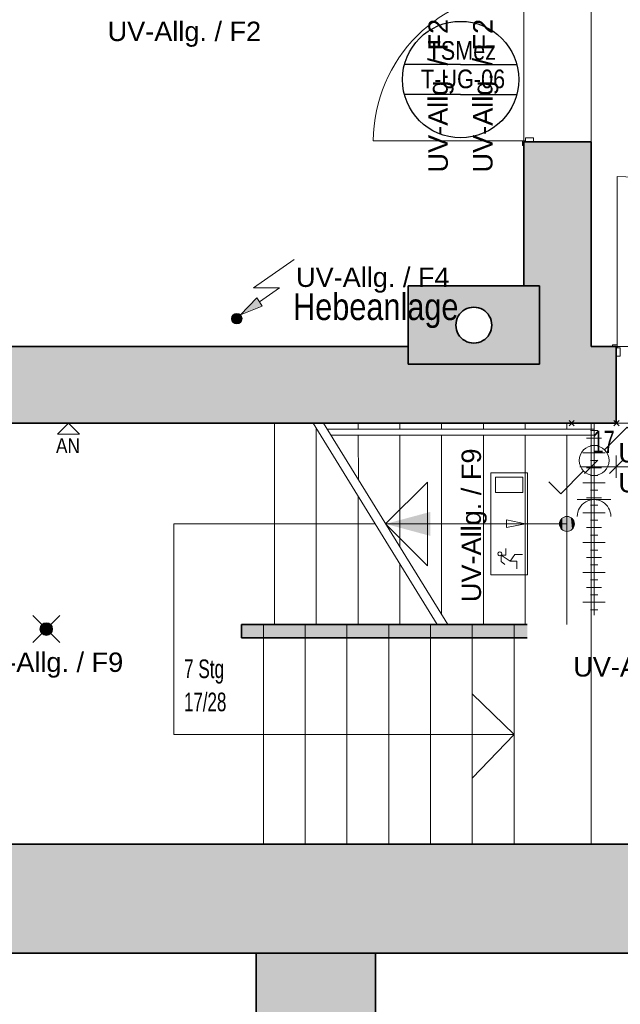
# Model space of a CAD drawing. Extents: x -106 to 740, y 65 to 659.
# Tile 3 of 24: x 95 to 176, y 318 to 450. Entities that reach past the tile are written whole.
import ezdxf
from ezdxf.lldxf.tags import DXFTag

# ---------------------------------------------------------------- set-up
doc = ezdxf.new("R2010")
doc.units = 0
doc.layers.get('0').update_dxf_attribs({"lineweight": 35})
for name, color, linetype, lineweight in [('5_UG-ABRISS', 7, 'Continuous', 25), ('5_UG-BESTAND', 7, 'Continuous', 25), ('5_UG-NEU', 7, 'Continuous', 25), ('5_UG-TEXT-MASS', 7, 'Continuous', 25), ('5_UG-TÜRSTEMPEL', 7, 'Continuous', 25), ('5_UG-WANDMATERIALIEN', 7, 'Continuous', 25)]:
    doc.layers.add(name, color=color, linetype=linetype, lineweight=lineweight)
for name, color, linetype, lineweight, true_color in [('Ausgeblendet', 3, 'Continuous', 35, 0x00ff00), ('E_445_Sicherheitsbeleuchtung_SiBel', 7, 'Continuous', 18, 0x009900), ('E_449_Niederspannungsinstallationen_Elektro', 1, 'Continuous', 18, 0xff0000), ('E_449_Niederspannungsinstallationen_Schalter', 1, 'Continuous', 18, 0xff0000), ('E_449_Niederspannungsinstallationen_Stromkreise', 1, 'Continuous', 25, 0xff0000), ('E_449_Text-Allg', 1, 'Continuous', 25, 0xff0000)]:
    doc.layers.add(name, color=color, linetype=linetype, lineweight=lineweight, true_color=true_color)
doc.layers.add('E_Hilfslinie', color=2, linetype='Continuous', lineweight=13, true_color=0xffff00, plot=False)
doc.styles.get("Standard").update_dxf_attribs({"font": 'arial.ttf'})
tags = doc.linetypes.add('ALL_S14', pattern=[0.002, 0.001, -0.001]).pattern_tags.tags
tags[6:7] = [DXFTag(74, 4), DXFTag(75, 0), DXFTag(340, '0'), DXFTag(46, 1.0), DXFTag(50, 0.0), DXFTag(44, 0.0), DXFTag(45, 0.0)]
tags[4:5] = [DXFTag(74, 4), DXFTag(75, 0), DXFTag(340, '0'), DXFTag(46, 1.0), DXFTag(50, 0.0), DXFTag(44, 0.0), DXFTag(45, 0.0)]
tags = doc.linetypes.add('ALL_S17', pattern=[0.0005, 0, -0.0005]).pattern_tags.tags
tags[6:7] = [DXFTag(74, 4), DXFTag(75, 0), DXFTag(340, '0'), DXFTag(46, 1.0), DXFTag(50, 0.0), DXFTag(44, 0.0), DXFTag(45, 0.0)]
tags[4:5] = [DXFTag(74, 4), DXFTag(75, 0), DXFTag(340, '0'), DXFTag(46, 1.0), DXFTag(50, 0.0), DXFTag(44, 0.0), DXFTag(45, 0.0)]
tags = doc.linetypes.add('PUNKT2_S9', pattern=[0.0005, 0, -0.0005]).pattern_tags.tags
tags[6:7] = [DXFTag(74, 4), DXFTag(75, 0), DXFTag(340, '0'), DXFTag(46, 1.0), DXFTag(50, 0.0), DXFTag(44, 0.0), DXFTag(45, 0.0)]
tags[4:5] = [DXFTag(74, 4), DXFTag(75, 0), DXFTag(340, '0'), DXFTag(46, 1.0), DXFTag(50, 0.0), DXFTag(44, 0.0), DXFTag(45, 0.0)]
tags = doc.linetypes.add('STRICHPUNKT2_S5', pattern=[0.01, 0.008, -0.001, 0, -0.001]).pattern_tags.tags
tags[10:11] = [DXFTag(74, 4), DXFTag(75, 0), DXFTag(340, '0'), DXFTag(46, 1.0), DXFTag(50, 0.0), DXFTag(44, 0.0), DXFTag(45, 0.0)]
tags[8:9] = [DXFTag(74, 4), DXFTag(75, 0), DXFTag(340, '0'), DXFTag(46, 1.0), DXFTag(50, 0.0), DXFTag(44, 0.0), DXFTag(45, 0.0)]
tags[6:7] = [DXFTag(74, 4), DXFTag(75, 0), DXFTag(340, '0'), DXFTag(46, 1.0), DXFTag(50, 0.0), DXFTag(44, 0.0), DXFTag(45, 0.0)]
tags[4:5] = [DXFTag(74, 4), DXFTag(75, 0), DXFTag(340, '0'), DXFTag(46, 1.0), DXFTag(50, 0.0), DXFTag(44, 0.0), DXFTag(45, 0.0)]

# ---------------------------------------------------------------- blocks, each defined once
blk = doc.blocks.new('Referenz-A07MYRR5RK', base_point=(-75.51, 0))
at = {"layer": '5_UG-ABRISS', "color": 0, "linetype": 'ALL_S17', "lineweight": 13, "ltscale": 0.13}
blk.add_line((171.79, 453.36), (171.79, 433.16), dxfattribs=at)
at = {"layer": '5_UG-BESTAND', "color": 0, "linetype": 'PUNKT2_S9', "lineweight": 13, "ltscale": 0.13}
for p, q in [((162.77, 453.36), (162.77, 433.16)), ((175.14, 405.76), (197.92, 405.76)), ((197.92, 395.47), (175.14, 395.47))]:
    blk.add_line(p, q, dxfattribs=at)
at = {"layer": '5_UG-BESTAND', "color": 0, "lineweight": 35}
for p, q in [((171.79, 433.16), (162.77, 433.16)), ((162.77, 433.16), (162.77, 413.87)), ((171.79, 433.16), (171.79, 433.16)), ((171.79, 405.76), (171.79, 433.16)), ((162.77, 413.87), (147.24, 413.87)), ((147.24, 413.87), (147.24, 405.76)), ((162.77, 413.87), (147.24, 413.87)), ((147.24, 413.87), (147.24, 403.37)), ((163.82, 413.87), (162.77, 413.87)), ((164.88, 413.87), (163.82, 413.87)), ((164.88, 408.62), (164.88, 413.87)), ((164.88, 403.37), (164.88, 408.62)), ((147.24, 405.76), (71.45, 405.76)), ((175.14, 405.76), (171.79, 405.76)), ((175.14, 395.47), (175.14, 405.76)), ((147.24, 403.37), (164.88, 403.37)), ((71.45, 395.47), (175.14, 395.47)), ((124.93, 366.74), (124.93, 368.51)), ((124.93, 368.51), (163.22, 368.51)), ((163.22, 366.74), (124.93, 366.74)), ((266.53, 339.07), (71.45, 339.07)), ((53.86, 324.47), (434.84, 324.47)), ((126.89, 324.47), (126.89, 140.34)), ((142.89, 324.47), (142.89, 140.34))]:
    blk.add_line(p, q, dxfattribs=at)
at = {"layer": '5_UG-BESTAND', "color": 0, "linetype": 'ALL_S14', "lineweight": 13, "ltscale": 0.13}
for p, q in [((129.34, 395.47), (129.34, 368.51)), ((151.15, 368.51), (134.51, 395.47)), ((134.94, 368.51), (134.94, 394.77)), ((140.54, 368.51), (140.54, 385.7)), ((142.83, 381.99), (115.85, 381.99)), ((115.85, 381.99), (115.85, 353.79)), ((146.14, 368.51), (146.14, 376.62)), ((127.86, 368.51), (127.86, 339.07)), ((133.46, 368.51), (133.46, 339.07)), ((139.06, 368.51), (139.06, 339.07)), ((144.66, 368.51), (144.66, 339.07)), ((150.26, 368.51), (150.26, 339.07)), ((155.86, 368.51), (155.86, 339.07)), ((161.46, 368.51), (161.46, 339.07)), ((161.46, 353.79), (155.86, 359.23)), ((155.86, 359.23), (155.86, 347.92)), ((161.46, 353.79), (115.85, 353.79)), ((161.46, 353.79), (155.86, 347.92))]:
    blk.add_line(p, q, dxfattribs=at)
at = {"layer": '5_UG-BESTAND', "color": 0, "lineweight": 13}
for p, q in [((135.92, 395.47), (152.56, 368.51)), ((172.13, 394.67), (136.41, 394.67)), ((140.54, 395.47), (140.55, 394.67)), ((146.14, 395.47), (146.14, 394.67)), ((151.74, 395.47), (151.74, 394.67)), ((157.34, 395.47), (157.34, 394.67)), ((162.94, 395.47), (162.94, 394.67)), ((168.54, 395.47), (168.54, 394.67)), ((172.13, 393.87), (136.91, 393.87)), ((140.55, 393.87), (140.59, 387.9)), ((146.14, 393.87), (146.14, 378.91)), ((151.74, 393.87), (151.74, 369.84)), ((157.34, 393.87), (157.34, 368.51)), ((162.94, 393.87), (162.94, 368.51)), ((168.54, 393.87), (168.54, 368.51)), ((144.24, 381.99), (149.84, 387.59)), ((149.84, 387.59), (149.84, 376.39)), ((144.24, 381.99), (149.84, 376.39)), ((168.54, 381.99), (144.24, 381.99))]:
    blk.add_line(p, q, dxfattribs=at)
at = {"layer": '5_UG-BESTAND', "color": 0, "linetype": 'STRICHPUNKT2_S5', "lineweight": 13, "ltscale": 0.13}
blk.add_line((171.79, 339.07), (171.79, 395.47), dxfattribs=at)
at = {"layer": '5_UG-BESTAND', "color": 0, "lineweight": 18}
blk.add_line((144.24, 381.99), (168.54, 381.99), dxfattribs=at)
at = {"layer": '5_UG-BESTAND', "color": 0, "lineweight": 13}
blk.add_circle((168.54, 381.99), 1, dxfattribs=at)
at = {"layer": '5_UG-BESTAND', "color": 0, "lineweight": 35}
for major_axis in [(0, 2.4), (0, -2.4)]:
    blk.add_ellipse((156.06, 408.62), major_axis=major_axis, ratio=1, start_param=0, end_param=3.141593, dxfattribs=at)
at = {"layer": '5_UG-NEU', "color": 0, "lineweight": 13}
for p, q in [((162.57, 433.3), (142.57, 433.3)), ((162.57, 433.3), (162.97, 433.3)), ((162.57, 432.7), (162.57, 433.3)), ((162.77, 432.7), (162.57, 432.7)), ((164.08, 433.16), (162.77, 433.16)), ((162.77, 433.16), (162.77, 432.7)), ((162.77, 432.7), (162.77, 433.16)), ((164.08, 433.7), (162.97, 433.7)), ((162.97, 433.3), (162.97, 433.7)), ((164.08, 433.16), (164.08, 433.7)), ((175.28, 405.76), (175.28, 428.54)), ((174.67, 405.96), (175.27, 405.96)), ((174.67, 405.76), (174.67, 405.96)), ((175.14, 405.76), (174.67, 405.76)), ((174.67, 405.76), (175.14, 405.76)), ((175.14, 404.45), (175.14, 405.76)), ((175.27, 405.97), (175.28, 405.57)), ((175.28, 405.57), (175.68, 405.57)), ((175.68, 404.45), (175.68, 405.57)), ((175.14, 404.45), (175.68, 404.45))]:
    blk.add_line(p, q, dxfattribs=at)
for centre, major_axis, end_param in [((162.6, 433.2), (-0.03, 20.03), 1.564261), ((175.18, 405.93), (22.61, 0.03), 1.564999)]:
    blk.add_ellipse(centre, major_axis=major_axis, ratio=1, start_param=0, end_param=end_param, dxfattribs=at)
at = {"layer": '5_UG-TEXT-MASS', "color": 0, "lineweight": 13}
for p, q in [((170.89, 388.75), (172.69, 390.55)), ((171.79, 389.65), (171.79, 391.15)), ((174.24, 388.75), (176.04, 390.55)), ((175.14, 389.65), (175.14, 391.15)), ((171.79, 389.65), (170.29, 389.65)), ((171.79, 389.65), (171.79, 388.15)), ((171.79, 389.65), (172.44, 389.65)), ((172.44, 389.65), (173.42, 389.65)), ((173.42, 389.65), (175.14, 389.65)), ((175.14, 389.65), (175.14, 388.15)), ((175.14, 389.65), (197.92, 389.65))]:
    blk.add_line(p, q, dxfattribs=at)
at = {"layer": '5_UG-TÜRSTEMPEL', "color": 0, "lineweight": -2}
for p, q in [((154.29, 443.52), (146.75, 443.52)), ((154.29, 443.52), (161.83, 443.52)), ((154.29, 439.52), (146.75, 439.52)), ((154.29, 439.52), (161.83, 439.52))]:
    blk.add_line(p, q, dxfattribs=at)
blk.add_circle((154.29, 441.52), 7.8, dxfattribs=at)
at = {"layer": '5_UG-WANDMATERIALIEN', "color": 0, "lineweight": 18}
for p, q in [((101.73, 395.47), (100.26, 394)), ((101.73, 395.47), (103.2, 394)), ((103.2, 394), (100.26, 394))]:
    blk.add_line(p, q, dxfattribs=at)
at = {"layer": 'Ausgeblendet', "color": 0, "linetype": 'Continuous', "lineweight": 13, "ltscale": 0.13}
for points in [[(162.77, 413.87), (162.77, 433.16), (164.88, 413.87)], [(164.88, 413.87), (162.77, 433.16), (164.88, 433.16)], [(164.88, 413.87), (164.88, 433.16), (171.79, 395.47)], [(171.79, 405.76), (164.88, 433.16), (171.79, 433.16)], [(171.79, 395.47), (164.88, 433.16), (171.79, 405.76)], [(147.24, 403.37), (147.24, 413.87), (153.66, 403.37)], [(153.66, 403.37), (147.24, 413.87), (153.66, 413.87)], [(153.66, 408.62), (153.66, 413.87), (153.67, 408.75)], [(153.67, 408.75), (153.66, 413.87), (153.67, 413.87)], [(153.67, 408.75), (153.67, 413.87), (153.68, 408.87)], [(153.68, 408.87), (153.67, 413.87), (153.68, 413.87)], [(153.68, 408.87), (153.68, 413.87), (153.69, 409)], [(153.69, 409), (153.68, 413.87), (153.69, 413.87)], [(153.69, 409), (153.69, 413.87), (153.71, 409.12)], [(153.71, 409.12), (153.69, 413.87), (153.71, 413.87)], [(153.71, 409.12), (153.71, 413.87), (153.74, 409.24)], [(153.74, 409.24), (153.71, 413.87), (153.74, 413.87)], [(153.74, 409.24), (153.74, 413.87), (153.78, 409.36)], [(153.78, 409.36), (153.74, 413.87), (153.78, 413.87)], [(153.78, 409.36), (153.78, 413.87), (153.82, 409.48)], [(153.82, 409.48), (153.78, 413.87), (153.82, 413.87)], [(153.82, 409.48), (153.82, 413.87), (153.87, 409.6)], [(153.87, 409.6), (153.82, 413.87), (153.87, 413.87)], [(153.87, 409.6), (153.87, 413.87), (153.92, 409.71)], [(153.92, 409.71), (153.87, 413.87), (153.92, 413.87)], [(153.92, 409.71), (153.92, 413.87), (153.98, 409.82)], [(153.98, 409.82), (153.92, 413.87), (153.98, 413.87)], [(153.98, 409.82), (153.98, 413.87), (154.05, 409.93)], [(154.05, 409.93), (153.98, 413.87), (154.05, 413.87)], [(154.05, 409.93), (154.05, 413.87), (154.12, 410.03)], [(154.12, 410.03), (154.05, 413.87), (154.12, 413.87)], [(154.12, 410.03), (154.12, 413.87), (154.2, 410.13)], [(154.2, 410.13), (154.12, 413.87), (154.2, 413.87)], [(154.2, 410.13), (154.2, 413.87), (154.28, 410.23)], [(154.28, 410.23), (154.2, 413.87), (154.28, 413.87)], [(154.28, 410.23), (154.28, 413.87), (154.37, 410.32)], [(154.37, 410.32), (154.28, 413.87), (154.37, 413.87)], [(154.37, 410.32), (154.37, 413.87), (154.46, 410.41)], [(154.46, 410.41), (154.37, 413.87), (154.46, 413.87)], [(154.46, 410.41), (154.46, 413.87), (154.55, 410.49)], [(154.55, 410.49), (154.46, 413.87), (154.55, 413.87)], [(154.55, 410.49), (154.55, 413.87), (154.65, 410.56)], [(154.65, 410.56), (154.55, 413.87), (154.65, 413.87)], [(154.65, 410.56), (154.65, 413.87), (154.76, 410.63)], [(154.76, 410.63), (154.65, 413.87), (154.76, 413.87)], [(154.76, 410.63), (154.76, 413.87), (154.86, 410.7)], [(154.86, 410.7), (154.76, 413.87), (154.86, 413.87)], [(154.86, 410.7), (154.86, 413.87), (154.97, 410.76)], [(154.97, 410.76), (154.86, 413.87), (154.97, 413.87)], [(154.97, 410.76), (154.97, 413.87), (155.09, 410.81)], [(155.09, 410.81), (154.97, 413.87), (155.09, 413.87)], [(155.09, 410.81), (155.09, 413.87), (155.2, 410.86)], [(155.2, 410.86), (155.09, 413.87), (155.2, 413.87)], [(155.2, 410.86), (155.2, 413.87), (155.32, 410.9)], [(155.32, 410.9), (155.2, 413.87), (155.32, 413.87)], [(155.32, 410.9), (155.32, 413.87), (155.44, 410.94)], [(155.44, 410.94), (155.32, 413.87), (155.44, 413.87)], [(155.44, 410.94), (155.44, 413.87), (155.56, 410.97)], [(155.56, 410.97), (155.44, 413.87), (155.56, 413.87)], [(155.56, 410.97), (155.56, 413.87), (155.69, 410.99)], [(155.69, 410.99), (155.56, 413.87), (155.69, 413.87)], [(155.69, 410.99), (155.69, 413.87), (155.81, 411.01)], [(155.81, 411.01), (155.69, 413.87), (155.81, 413.87)], [(155.81, 411.01), (155.81, 413.87), (155.94, 411.02)], [(155.94, 411.02), (155.81, 413.87), (155.94, 413.87)], [(155.94, 411.02), (155.94, 413.87), (156.06, 411.02)], [(156.06, 411.02), (155.94, 413.87), (156.06, 413.87)], [(156.06, 411.02), (156.06, 413.87), (156.19, 411.02)], [(156.19, 411.02), (156.06, 413.87), (156.19, 413.87)], [(156.19, 411.02), (156.19, 413.87), (156.31, 411.01)], [(156.31, 411.01), (156.19, 413.87), (156.31, 413.87)], [(156.31, 411.01), (156.31, 413.87), (156.44, 410.99)], [(156.44, 410.99), (156.31, 413.87), (156.44, 413.87)], [(156.44, 410.99), (156.44, 413.87), (156.56, 410.97)], [(156.56, 410.97), (156.44, 413.87), (156.56, 413.87)], [(156.56, 410.97), (156.56, 413.87), (156.68, 410.94)], [(156.68, 410.94), (156.56, 413.87), (156.68, 413.87)], [(156.68, 410.94), (156.68, 413.87), (156.8, 410.9)], [(156.8, 410.9), (156.68, 413.87), (156.8, 413.87)], [(156.8, 410.9), (156.8, 413.87), (156.92, 410.86)], [(156.92, 410.86), (156.8, 413.87), (156.92, 413.87)], [(156.92, 410.86), (156.92, 413.87), (157.04, 410.81)], [(157.04, 410.81), (156.92, 413.87), (157.04, 413.87)], [(157.04, 410.81), (157.04, 413.87), (157.15, 410.76)], [(157.15, 410.76), (157.04, 413.87), (157.15, 413.87)], [(157.15, 410.76), (157.15, 413.87), (157.26, 410.7)], [(157.26, 410.7), (157.15, 413.87), (157.26, 413.87)], [(157.26, 410.7), (157.26, 413.87), (157.37, 410.63)], [(157.37, 410.63), (157.26, 413.87), (157.37, 413.87)], [(157.37, 410.63), (157.37, 413.87), (157.47, 410.56)], [(157.47, 410.56), (157.37, 413.87), (157.47, 413.87)], [(157.47, 410.56), (157.47, 413.87), (157.57, 410.49)], [(157.57, 410.49), (157.47, 413.87), (157.57, 413.87)], [(157.57, 410.49), (157.57, 413.87), (157.67, 410.41)], [(157.67, 410.41), (157.57, 413.87), (157.67, 413.87)], [(157.67, 410.41), (157.67, 413.87), (157.76, 410.32)], [(157.76, 410.32), (157.67, 413.87), (157.76, 413.87)], [(157.76, 410.32), (157.76, 413.87), (157.85, 410.23)], [(157.85, 410.23), (157.76, 413.87), (157.85, 413.87)], [(157.85, 410.23), (157.85, 413.87), (157.93, 410.13)], [(157.93, 410.13), (157.85, 413.87), (157.93, 413.87)], [(157.93, 410.13), (157.93, 413.87), (158, 410.03)], [(158, 410.03), (157.93, 413.87), (158, 413.87)], [(158, 410.03), (158, 413.87), (158.08, 409.93)], [(158.08, 409.93), (158, 413.87), (158.08, 413.87)], [(158.08, 409.93), (158.08, 413.87), (158.14, 409.82)], [(158.14, 409.82), (158.08, 413.87), (158.14, 413.87)], [(158.14, 409.82), (158.14, 413.87), (158.2, 409.71)], [(158.2, 409.71), (158.14, 413.87), (158.2, 413.87)], [(158.2, 409.71), (158.2, 413.87), (158.25, 409.6)], [(158.25, 409.6), (158.2, 413.87), (158.25, 413.87)], [(158.25, 409.6), (158.25, 413.87), (158.3, 409.48)], [(158.3, 409.48), (158.25, 413.87), (158.3, 413.87)], [(158.3, 409.48), (158.3, 413.87), (158.34, 409.36)], [(158.34, 409.36), (158.3, 413.87), (158.34, 413.87)], [(158.34, 409.36), (158.34, 413.87), (158.38, 409.24)], [(158.38, 409.24), (158.34, 413.87), (158.38, 413.87)], [(158.38, 409.24), (158.38, 413.87), (158.41, 409.12)], [(158.41, 409.12), (158.38, 413.87), (158.41, 413.87)], [(158.41, 409.12), (158.41, 413.87), (158.43, 409)], [(158.43, 409), (158.41, 413.87), (158.43, 413.87)], [(158.43, 409), (158.43, 413.87), (158.45, 408.87)], [(158.45, 408.87), (158.43, 413.87), (158.45, 413.87)], [(158.45, 408.87), (158.45, 413.87), (158.46, 408.75)], [(158.46, 408.75), (158.45, 413.87), (158.46, 413.87)], [(158.46, 408.75), (158.46, 413.87), (158.46, 408.62)], [(158.46, 408.62), (158.46, 413.87), (158.46, 413.87)], [(158.46, 403.37), (158.46, 413.87), (164.88, 403.37)], [(164.88, 403.37), (158.46, 413.87), (164.88, 413.87)], [(164.88, 403.37), (164.88, 413.87), (171.79, 395.47)], [(153.66, 403.37), (153.66, 408.62), (153.67, 403.37)], [(153.67, 403.37), (153.66, 408.62), (153.67, 408.5)], [(153.67, 403.37), (153.67, 408.5), (153.68, 403.37)], [(153.68, 403.37), (153.67, 408.5), (153.68, 408.37)], [(153.68, 403.37), (153.68, 408.37), (153.69, 403.37)], [(153.69, 403.37), (153.68, 408.37), (153.69, 408.25)], [(153.69, 403.37), (153.69, 408.25), (153.71, 403.37)], [(153.71, 403.37), (153.69, 408.25), (153.71, 408.12)], [(153.71, 403.37), (153.71, 408.12), (153.74, 403.37)], [(153.74, 403.37), (153.71, 408.12), (153.74, 408)], [(153.74, 403.37), (153.74, 408), (153.78, 403.37)], [(153.78, 403.37), (153.74, 408), (153.78, 407.88)], [(153.78, 403.37), (153.78, 407.88), (153.82, 403.37)], [(153.82, 403.37), (153.78, 407.88), (153.82, 407.76)], [(153.82, 403.37), (153.82, 407.76), (153.87, 403.37)], [(153.87, 403.37), (153.82, 407.76), (153.87, 407.65)], [(153.87, 403.37), (153.87, 407.65), (153.92, 403.37)], [(153.92, 403.37), (153.87, 407.65), (153.92, 407.53)], [(158.25, 403.37), (158.2, 407.53), (158.25, 407.65)], [(158.3, 403.37), (158.25, 407.65), (158.3, 407.76)], [(158.25, 403.37), (158.25, 407.65), (158.3, 403.37)], [(158.34, 403.37), (158.3, 407.76), (158.34, 407.88)], [(158.3, 403.37), (158.3, 407.76), (158.34, 403.37)], [(158.38, 403.37), (158.34, 407.88), (158.38, 408)], [(158.34, 403.37), (158.34, 407.88), (158.38, 403.37)], [(158.41, 403.37), (158.38, 408), (158.41, 408.12)], [(158.38, 403.37), (158.38, 408), (158.41, 403.37)], [(158.43, 403.37), (158.41, 408.12), (158.43, 408.25)], [(158.41, 403.37), (158.41, 408.12), (158.43, 403.37)], [(158.45, 403.37), (158.43, 408.25), (158.45, 408.37)], [(158.43, 403.37), (158.43, 408.25), (158.45, 403.37)], [(158.46, 403.37), (158.45, 408.37), (158.46, 408.5)], [(158.45, 403.37), (158.45, 408.37), (158.46, 403.37)], [(158.46, 403.37), (158.46, 408.5), (158.46, 408.62)], [(158.46, 403.37), (158.46, 408.5), (158.46, 403.37)], [(153.92, 403.37), (153.92, 407.53), (153.98, 403.37)], [(153.98, 403.37), (153.92, 407.53), (153.98, 407.42)], [(153.98, 403.37), (153.98, 407.42), (154.05, 403.37)], [(154.05, 403.37), (153.98, 407.42), (154.05, 407.31)], [(154.05, 403.37), (154.05, 407.31), (154.12, 403.37)], [(154.12, 403.37), (154.05, 407.31), (154.12, 407.21)], [(154.12, 403.37), (154.12, 407.21), (154.2, 403.37)], [(154.2, 403.37), (154.12, 407.21), (154.2, 407.11)], [(154.2, 403.37), (154.2, 407.11), (154.28, 403.37)], [(154.28, 403.37), (154.2, 407.11), (154.28, 407.02)], [(154.28, 403.37), (154.28, 407.02), (154.37, 403.37)], [(154.37, 403.37), (154.28, 407.02), (154.37, 406.92)], [(154.37, 403.37), (154.37, 406.92), (154.46, 403.37)], [(154.46, 403.37), (154.37, 406.92), (154.46, 406.84)], [(154.46, 403.37), (154.46, 406.84), (154.55, 403.37)], [(154.55, 403.37), (154.46, 406.84), (154.55, 406.76)], [(154.55, 403.37), (154.55, 406.76), (154.65, 403.37)], [(154.65, 403.37), (154.55, 406.76), (154.65, 406.68)], [(154.65, 403.37), (154.65, 406.68), (154.76, 403.37)], [(154.76, 403.37), (154.65, 406.68), (154.76, 406.61)], [(154.76, 403.37), (154.76, 406.61), (154.86, 403.37)], [(154.86, 403.37), (154.76, 406.61), (154.86, 406.54)], [(154.86, 403.37), (154.86, 406.54), (154.97, 403.37)], [(154.97, 403.37), (154.86, 406.54), (154.97, 406.48)], [(154.97, 403.37), (154.97, 406.48), (155.09, 403.37)], [(155.09, 403.37), (154.97, 406.48), (155.09, 406.43)], [(155.09, 403.37), (155.09, 406.43), (155.2, 403.37)], [(155.2, 403.37), (155.09, 406.43), (155.2, 406.38)], [(155.2, 403.37), (155.2, 406.38), (155.32, 403.37)], [(155.32, 403.37), (155.2, 406.38), (155.32, 406.34)], [(155.32, 403.37), (155.32, 406.34), (155.44, 403.37)], [(155.44, 403.37), (155.32, 406.34), (155.44, 406.3)], [(155.44, 403.37), (155.44, 406.3), (155.56, 403.37)], [(155.56, 403.37), (155.44, 406.3), (155.56, 406.27)], [(156.68, 403.37), (156.56, 406.27), (156.68, 406.3)], [(156.8, 403.37), (156.68, 406.3), (156.8, 406.34)], [(156.68, 403.37), (156.68, 406.3), (156.8, 403.37)], [(156.92, 403.37), (156.8, 406.34), (156.92, 406.38)], [(156.8, 403.37), (156.8, 406.34), (156.92, 403.37)], [(157.04, 403.37), (156.92, 406.38), (157.04, 406.43)], [(156.92, 403.37), (156.92, 406.38), (157.04, 403.37)], [(157.15, 403.37), (157.04, 406.43), (157.15, 406.48)], [(157.04, 403.37), (157.04, 406.43), (157.15, 403.37)], [(157.26, 403.37), (157.15, 406.48), (157.26, 406.54)], [(157.15, 403.37), (157.15, 406.48), (157.26, 403.37)], [(157.37, 403.37), (157.26, 406.54), (157.37, 406.61)], [(157.26, 403.37), (157.26, 406.54), (157.37, 403.37)], [(157.47, 403.37), (157.37, 406.61), (157.47, 406.68)], [(157.37, 403.37), (157.37, 406.61), (157.47, 403.37)], [(157.57, 403.37), (157.47, 406.68), (157.57, 406.76)], [(157.47, 403.37), (157.47, 406.68), (157.57, 403.37)], [(157.67, 403.37), (157.57, 406.76), (157.67, 406.84)], [(157.57, 403.37), (157.57, 406.76), (157.67, 403.37)], [(157.76, 403.37), (157.67, 406.84), (157.76, 406.92)], [(157.67, 403.37), (157.67, 406.84), (157.76, 403.37)], [(157.85, 403.37), (157.76, 406.92), (157.85, 407.02)], [(157.76, 403.37), (157.76, 406.92), (157.85, 403.37)], [(157.93, 403.37), (157.85, 407.02), (157.93, 407.11)], [(157.85, 403.37), (157.85, 407.02), (157.93, 403.37)], [(158, 403.37), (157.93, 407.11), (158, 407.21)], [(157.93, 403.37), (157.93, 407.11), (158, 403.37)], [(158.08, 403.37), (158, 407.21), (158.08, 407.31)], [(158, 403.37), (158, 407.21), (158.08, 403.37)], [(158.14, 403.37), (158.08, 407.31), (158.14, 407.42)], [(158.08, 403.37), (158.08, 407.31), (158.14, 403.37)], [(158.2, 403.37), (158.14, 407.42), (158.2, 407.53)], [(158.14, 403.37), (158.14, 407.42), (158.2, 403.37)], [(158.2, 403.37), (158.2, 407.53), (158.25, 403.37)], [(71.45, 395.47), (71.45, 405.76), (147.24, 395.47)], [(147.24, 403.37), (71.45, 405.76), (147.24, 405.76)], [(147.24, 395.47), (71.45, 405.76), (147.24, 403.37)], [(155.56, 403.37), (155.56, 406.27), (155.69, 403.37)], [(155.69, 403.37), (155.56, 406.27), (155.69, 406.25)], [(155.69, 403.37), (155.69, 406.25), (155.81, 403.37)], [(155.81, 403.37), (155.69, 406.25), (155.81, 406.23)], [(155.81, 403.37), (155.81, 406.23), (155.94, 403.37)], [(155.94, 403.37), (155.81, 406.23), (155.94, 406.23)], [(155.94, 403.37), (155.94, 406.23), (156.06, 403.37)], [(156.06, 403.37), (155.94, 406.23), (156.06, 406.22)], [(156.19, 403.37), (156.06, 406.22), (156.19, 406.23)], [(156.06, 403.37), (156.06, 406.22), (156.19, 403.37)], [(156.19, 403.37), (156.19, 406.23), (156.31, 403.37)], [(156.31, 403.37), (156.19, 406.23), (156.31, 406.23)], [(156.44, 403.37), (156.31, 406.23), (156.44, 406.25)], [(156.31, 403.37), (156.31, 406.23), (156.44, 403.37)], [(156.56, 403.37), (156.44, 406.25), (156.56, 406.27)], [(156.44, 403.37), (156.44, 406.25), (156.56, 403.37)], [(156.56, 403.37), (156.56, 406.27), (156.68, 403.37)], [(171.79, 395.47), (171.79, 405.76), (175.14, 395.47)], [(175.14, 395.47), (171.79, 405.76), (175.14, 405.76)], [(147.24, 395.47), (147.24, 403.37), (164.88, 395.47)], [(164.88, 395.47), (147.24, 403.37), (164.88, 403.37)], [(164.88, 395.47), (164.88, 403.37), (171.79, 395.47)], [(167.78, 381.34), (167.67, 382.47), (167.78, 382.64)], [(167.93, 381.2), (167.78, 382.64), (167.93, 382.78)], [(167.78, 381.34), (167.78, 382.64), (167.93, 381.2)], [(168.1, 381.09), (167.93, 382.78), (168.1, 382.89)], [(167.93, 381.2), (167.93, 382.78), (168.1, 381.09)], [(168.29, 381.02), (168.1, 382.89), (168.29, 382.96)], [(168.1, 381.09), (168.1, 382.89), (168.29, 381.02)], [(168.49, 380.99), (168.29, 382.96), (168.49, 382.99)], [(168.29, 381.02), (168.29, 382.96), (168.49, 380.99)], [(168.49, 380.99), (168.49, 382.99), (168.69, 381)], [(168.69, 381), (168.49, 382.99), (168.69, 382.98)], [(168.69, 381), (168.69, 382.98), (168.89, 381.05)], [(168.89, 381.05), (168.69, 382.98), (168.89, 382.93)], [(168.89, 381.05), (168.89, 382.93), (169.07, 381.14)], [(169.07, 381.14), (168.89, 382.93), (169.07, 382.84)], [(169.07, 381.14), (169.07, 382.84), (169.23, 381.26)], [(169.23, 381.26), (169.07, 382.84), (169.23, 382.71)], [(169.23, 381.26), (169.23, 382.71), (169.36, 381.42)], [(169.36, 381.42), (169.23, 382.71), (169.36, 382.56)], [(169.36, 381.42), (169.36, 382.56), (169.46, 381.59)], [(169.46, 381.59), (169.36, 382.56), (169.46, 382.38)], [(167.59, 381.69), (167.55, 382.09), (167.59, 382.29)], [(167.55, 381.89), (167.55, 382.09), (167.59, 381.69)], [(167.67, 381.5), (167.59, 382.29), (167.67, 382.47)], [(167.59, 381.69), (167.59, 382.29), (167.67, 381.5)], [(167.67, 381.5), (167.67, 382.47), (167.78, 381.34)], [(169.46, 381.59), (169.46, 382.38), (169.52, 381.79)], [(169.52, 381.79), (169.46, 382.38), (169.52, 382.19)], [(169.52, 381.79), (169.52, 382.19), (169.54, 381.99)], [(71.45, 324.47), (71.45, 339.07), (266.53, 324.47)], [(266.53, 324.47), (71.45, 339.07), (266.53, 339.07)], [(126.89, 140.34), (126.89, 324.47), (142.89, 140.34)], [(142.89, 140.34), (126.89, 324.47), (142.89, 324.47)]]:
    blk.add_solid(points, dxfattribs=at)
at = {"layer": 'Ausgeblendet', "color": 0, "linetype": 'Continuous', "lineweight": 5, "ltscale": 0.13}
blk.add_solid([(150.24, 380.38), (144.24, 381.99), (150.24, 383.6)], dxfattribs=at)
at = {"layer": 'Ausgeblendet', "color": 0, "linetype": 'Continuous', "ltscale": 0.35}
for points in [[(124.93, 366.74), (124.93, 368.51), (163.22, 366.74)], [(163.22, 366.74), (124.93, 368.51), (163.22, 368.51)]]:
    blk.add_solid(points, dxfattribs=at)
at = {"layer": '5_UG-TEXT-MASS', "color": 0, "lineweight": -2, "attachment_point": 1}
for s, insert, char_height in [('{\\W0.63;\\fArial;17}', (171.98, 394.48), 3), ('{\\W0.66;\\fArial;7}', (117.21, 363.83), 2.5), ('{\\W0.66;\\fArial;Stg}', (119.13, 363.83), 2.5), ('{\\W0.65;\\fArial;17/28}', (117.21, 359.39), 2.5)]:
    blk.add_mtext(s, dxfattribs=dict(at, insert=insert, char_height=char_height))
at = {"layer": '5_UG-TÜRSTEMPEL', "color": 0, "lineweight": -2, "char_height": 2.5, "attachment_point": 1}
for s, insert in [('{\\W0.83;\\fArial;TSMez}', (149.86, 446.67)), ('{\\W0.83;\\fArial;T-UG-06}', (148.98, 442.86))]:
    blk.add_mtext(s, dxfattribs=dict(at, insert=insert))
at = {"layer": '5_UG-WANDMATERIALIEN', "color": 0, "lineweight": 18, "insert": (100.05, 393.47), "char_height": 2, "attachment_point": 1, "rotation": 0.0256}
blk.add_mtext('{\\W0.83;\\fArial;AN}', dxfattribs=at)
blk = doc.blocks.new('Wechselschalter-A07MYRRJRK', base_point=(166.13, 386.03))
at = {"color": 0, "lineweight": -2}
for p, q in [((173.59, 391.9), (176.63, 394.95)), ((176.63, 394.95), (178.23, 393.35)), ((170.76, 389.08), (167.72, 386.03)), ((167.72, 386.03), (166.13, 387.63))]:
    blk.add_line(p, q, dxfattribs=at)
blk.add_circle((172.18, 390.49), 2, dxfattribs=at)
blk = doc.blocks.new('Blockreferenz-A07MYRRLRK', base_point=(168.82, 369.76))
at = {"color": 0, "linetype": 'ByBlock', "lineweight": -2, "ltscale": 0.13}
for p, q in [((169.53, 395.84), (168.82, 395.14)), ((168.82, 395.84), (169.53, 395.14)), ((174.82, 395.84), (175.53, 395.14)), ((175.53, 395.84), (174.82, 395.14)), ((169.18, 395.49), (172.18, 395.49)), ((172.68, 394.49), (171.68, 394.49)), ((175.18, 395.49), (172.18, 395.49)), ((172.18, 395.49), (172.18, 369.76)), ((173.18, 393.49), (171.18, 393.49)), ((172.68, 392.49), (171.68, 392.49)), ((173.68, 391.49), (170.68, 391.49)), ((172.68, 390.49), (171.68, 390.49)), ((173.18, 389.49), (171.18, 389.49)), ((172.68, 388.49), (171.68, 388.49)), ((173.68, 387.49), (170.68, 387.49)), ((173.18, 385.49), (171.18, 385.49)), ((172.68, 386.49), (171.68, 386.49)), ((172.68, 384.49), (171.68, 384.49)), ((173.68, 383.49), (170.68, 383.49)), ((173.18, 381.49), (171.18, 381.49)), ((172.68, 382.49), (171.68, 382.49)), ((172.68, 380.49), (171.68, 380.49)), ((173.68, 379.49), (170.68, 379.49)), ((173.18, 377.49), (171.18, 377.49)), ((172.68, 378.49), (171.68, 378.49)), ((172.68, 376.49), (171.68, 376.49)), ((173.68, 375.49), (170.68, 375.49)), ((173.18, 373.49), (171.18, 373.49)), ((172.68, 374.49), (171.68, 374.49)), ((172.68, 372.49), (171.68, 372.49)), ((173.68, 371.49), (170.68, 371.49)), ((172.68, 370.49), (171.68, 370.49))]:
    blk.add_line(p, q, dxfattribs=at)
blk = doc.blocks.new('Steckdose -A07MYRRNRK', base_point=(169.93, 382.99))
at = {"color": 0, "lineweight": -2}
for p, q in [((172.18, 385.24), (172.18, 387.49)), ((174.43, 385.24), (169.93, 385.24))]:
    blk.add_line(p, q, dxfattribs=at)
blk.add_ellipse((172.18, 382.99), major_axis=(2.25, 0), ratio=1, start_param=0, end_param=3.141593, dxfattribs=at)
blk = doc.blocks.new('Elektroanschluß-A07MYRT7RK', base_point=(123.59, 408.79))
at = {"lineweight": -2}
blk.add_hatch(color=0, dxfattribs=at).paths.add_polyline_path([(124.93, 409.21), (124.97, 409.45), (124.89, 409.85), (124.83, 409.94), (124.58, 410.11), (124.35, 410.18), (124.05, 410.15), (123.82, 410.01), (123.66, 409.79), (123.59, 409.49), (123.6, 409.3), (123.84, 408.94), (124.2, 408.79), (124.53, 408.82), (124.78, 408.99)])
at = {"color": 0, "lineweight": -2}
for p, q in [((131.98, 417.41), (126.55, 413.63)), ((126.55, 413.63), (130.01, 413.61)), ((130.01, 413.61), (127.31, 411.75)), ((124.77, 409.98), (126.96, 412.27)), ((126.96, 412.27), (127.31, 411.75)), ((127.31, 411.75), (127.71, 411.15)), ((127.71, 411.15), (124.77, 409.98))]:
    blk.add_line(p, q, dxfattribs=at)
blk.add_circle((124.29, 409.49), 0.7, dxfattribs=at)
blk.add_solid([(127.71, 411.15), (126.96, 412.27), (124.78, 409.99)], dxfattribs=at)
blk = doc.blocks.new('MText-A07MYRTDRK', base_point=(131.83, 409.3))
at = {"color": 0, "linetype": 'ByBlock', "lineweight": -2, "ltscale": 0.25, "insert": (131.83, 412.89), "char_height": 3.5892, "attachment_point": 1}
blk.add_mtext('{\\fArial Narrow;Hebeanlage}', dxfattribs=at)
blk = doc.blocks.new('RZL-Unten-A07MYRU3RK', base_point=(158.35, 375.16))
at = {"color": 0, "linetype": 'ByBlock', "lineweight": -2, "ltscale": 0.18}
for p, q in [((158.35, 375.16), (158.35, 388.84)), ((158.35, 388.84), (163.25, 388.84)), ((158.95, 388.24), (162.65, 388.24)), ((158.95, 386.19), (158.95, 388.24)), ((162.65, 386.19), (162.65, 388.24)), ((163.25, 375.16), (163.25, 388.84)), ((158.95, 386.19), (162.65, 386.19)), ((158.6, 382), (163, 382)), ((160.45, 381.49), (160.45, 382.52)), ((163, 382), (160.45, 382.52)), ((163, 382), (160.45, 381.49)), ((160.36, 377.79), (160.36, 378.69)), ((159.74, 377.79), (159.74, 376.96)), ((159.74, 377.79), (160.36, 377.79)), ((160.93, 377), (159.74, 377.79)), ((161.57, 377.89), (160.93, 377)), ((162.59, 377.89), (161.57, 377.89)), ((159.74, 376.96), (160.2, 376.57)), ((160.93, 377), (161.84, 377)), ((161.84, 377), (161.84, 375.95)), ((158.35, 375.16), (163.25, 375.16))]:
    blk.add_line(p, q, dxfattribs=at)
for major_axis in [(0, 0.272), (0, -0.272)]:
    blk.add_ellipse((159.54, 377.99), major_axis=major_axis, ratio=1, start_param=0, end_param=3.141593, dxfattribs=at)
blk = doc.blocks.new('Bauteilbeschriftung-A07MYRVDRK', base_point=(155.97, 428.2))
at = {"color": 0, "linetype": 'ByBlock', "lineweight": -2, "ltscale": 0.25, "insert": (155.97, 429.07), "char_height": 2.6, "attachment_point": 1, "rotation": 90}
blk.add_mtext('{\\fArial;UV-Allg. / F2 F}', dxfattribs=at)
blk = doc.blocks.new('Bauteilbeschriftung-A07MYRVFRK', base_point=(149.97, 428.2))
at = {"color": 0, "linetype": 'ByBlock', "lineweight": -2, "ltscale": 0.25, "insert": (149.97, 429.07), "char_height": 2.6, "attachment_point": 1, "rotation": 90}
blk.add_mtext('{\\fArial;UV-Allg. / F2 F}', dxfattribs=at)
blk = doc.blocks.new('Bauteilbeschriftung-A07MYRVHRK', base_point=(106.1, 446.68))
at = {"color": 0, "linetype": 'ByBlock', "lineweight": -2, "ltscale": 0.25, "insert": (106.97, 449.28), "char_height": 2.6, "attachment_point": 1}
blk.add_mtext('{\\fArial;UV-Allg. / F2 }', dxfattribs=at)
blk = doc.blocks.new('Bauteilbeschriftung-A07MYRVRRK', base_point=(131.36, 413.74))
at = {"color": 0, "linetype": 'ByBlock', "lineweight": -2, "ltscale": 0.25, "insert": (132.23, 416.34), "char_height": 2.6, "attachment_point": 1}
blk.add_mtext('{\\fArial;UV-Allg. / F4}', dxfattribs=at)
blk = doc.blocks.new('Bauteilbeschriftung-A07MYRVTRK', base_point=(174.57, 390.21))
at = {"color": 0, "linetype": 'ByBlock', "lineweight": -2, "ltscale": 0.25, "insert": (175.43, 392.81), "char_height": 2.6, "attachment_point": 1}
blk.add_mtext('{\\fArial;UV-Allg. / F5 F}', dxfattribs=at)
blk = doc.blocks.new('Bauteilbeschriftung-A07MYRVZRK', base_point=(168.52, 361.54))
at = {"color": 0, "linetype": 'ByBlock', "lineweight": -2, "ltscale": 0.25, "insert": (169.39, 364.14), "char_height": 2.6, "attachment_point": 1}
blk.add_mtext('{\\fArial;UV-Allg. / F9}', dxfattribs=at)
blk = doc.blocks.new('Bauteilbeschriftung-A07MYRW1RK', base_point=(154.42, 370.64))
at = {"color": 0, "linetype": 'ByBlock', "lineweight": -2, "ltscale": 0.25, "insert": (154.42, 371.51), "char_height": 2.6, "attachment_point": 1, "rotation": 90}
blk.add_mtext('{\\fArial;UV-Allg. / F9}', dxfattribs=at)
blk = doc.blocks.new('Blockreferenz-A07MYRW3RK', base_point=(96.93, 366.08))
at = {"color": 0, "linetype": 'ByBlock', "lineweight": -2, "ltscale": 0.18}
for p, q in [((100.57, 369.72), (96.93, 366.08)), ((100.57, 366.08), (96.93, 369.72))]:
    blk.add_line(p, q, dxfattribs=at)
blk.add_circle((98.75, 367.9), 0.85, dxfattribs=at)
for points in [[(97.91, 368.03), (98.61, 368.03), (97.94, 368.16)], [(97.94, 368.16), (98.48, 368.16), (97.99, 368.28)], [(97.94, 368.16), (98.61, 368.03), (98.48, 368.16)], [(97.99, 368.28), (98.36, 368.28), (98.06, 368.4)], [(97.99, 368.28), (98.48, 368.16), (98.36, 368.28)], [(98.06, 368.4), (98.25, 368.4), (98.15, 368.5)], [(98.06, 368.4), (98.36, 368.28), (98.25, 368.4)], [(98.15, 368.5), (99.35, 368.5), (98.23, 368.57)], [(98.48, 368.16), (99.01, 368.16), (98.15, 368.5)], [(98.15, 368.5), (99.01, 368.16), (99.35, 368.5)], [(98.23, 368.57), (99.26, 368.57), (98.32, 368.63)], [(98.23, 368.57), (99.35, 368.5), (99.26, 368.57)], [(98.32, 368.63), (99.17, 368.63), (98.42, 368.68)], [(98.32, 368.63), (99.26, 368.57), (99.17, 368.63)], [(98.42, 368.68), (99.07, 368.68), (98.53, 368.72)], [(98.42, 368.68), (99.17, 368.63), (99.07, 368.68)], [(98.61, 368.03), (98.88, 368.03), (98.48, 368.16)], [(98.48, 368.16), (98.88, 368.03), (99.01, 368.16)], [(98.53, 368.72), (98.97, 368.72), (98.64, 368.74)], [(98.53, 368.72), (99.07, 368.68), (98.97, 368.72)], [(98.64, 368.74), (98.86, 368.74), (98.75, 368.75)], [(98.64, 368.74), (98.97, 368.72), (98.86, 368.74)], [(98.88, 368.03), (99.59, 368.03), (99.01, 368.16)], [(99.01, 368.16), (99.56, 368.16), (99.13, 368.28)], [(99.01, 368.16), (99.59, 368.03), (99.56, 368.16)], [(99.13, 368.28), (99.5, 368.28), (99.25, 368.4)], [(99.13, 368.28), (99.56, 368.16), (99.5, 368.28)], [(99.25, 368.4), (99.43, 368.4), (99.35, 368.5)], [(99.25, 368.4), (99.5, 368.28), (99.43, 368.4)], [(97.9, 367.9), (98.75, 367.9), (97.91, 368.03)], [(97.91, 367.76), (98.61, 367.76), (97.9, 367.9)], [(97.9, 367.9), (98.61, 367.76), (98.75, 367.9)], [(97.91, 368.03), (98.75, 367.9), (98.61, 368.03)], [(97.94, 367.64), (98.48, 367.64), (97.91, 367.76)], [(97.91, 367.76), (98.48, 367.64), (98.61, 367.76)], [(97.99, 367.51), (98.36, 367.51), (97.94, 367.64)], [(97.94, 367.64), (98.36, 367.51), (98.48, 367.64)], [(98.06, 367.4), (98.25, 367.4), (97.99, 367.51)], [(97.99, 367.51), (98.25, 367.4), (98.36, 367.51)], [(98.06, 367.4), (98.15, 367.3), (98.25, 367.4)], [(98.15, 367.3), (99.35, 367.3), (98.75, 367.9)], [(98.23, 367.22), (99.26, 367.22), (98.15, 367.3)], [(98.15, 367.3), (99.26, 367.22), (99.35, 367.3)], [(98.32, 367.16), (99.17, 367.16), (98.23, 367.22)], [(98.23, 367.22), (99.17, 367.16), (99.26, 367.22)], [(98.42, 367.11), (99.07, 367.11), (98.32, 367.16)], [(98.32, 367.16), (99.07, 367.11), (99.17, 367.16)], [(98.53, 367.08), (98.97, 367.08), (98.42, 367.11)], [(98.42, 367.11), (98.97, 367.08), (99.07, 367.11)], [(98.64, 367.05), (98.86, 367.05), (98.53, 367.08)], [(98.53, 367.08), (98.86, 367.05), (98.97, 367.08)], [(98.61, 368.03), (98.75, 367.9), (98.88, 368.03)], [(98.64, 367.05), (98.75, 367.05), (98.86, 367.05)], [(98.75, 367.9), (99.6, 367.9), (98.88, 368.03)], [(98.88, 367.76), (99.59, 367.76), (98.75, 367.9)], [(98.75, 367.9), (99.59, 367.76), (99.6, 367.9)], [(98.88, 368.03), (99.6, 367.9), (99.59, 368.03)], [(99.01, 367.64), (99.56, 367.64), (98.88, 367.76)], [(98.88, 367.76), (99.56, 367.64), (99.59, 367.76)], [(99.13, 367.51), (99.5, 367.51), (99.01, 367.64)], [(99.01, 367.64), (99.5, 367.51), (99.56, 367.64)], [(99.25, 367.4), (99.43, 367.4), (99.13, 367.51)], [(99.13, 367.51), (99.43, 367.4), (99.5, 367.51)], [(99.25, 367.4), (99.35, 367.3), (99.43, 367.4)]]:
    blk.add_solid(points, dxfattribs=at)
blk = doc.blocks.new('Bauteilbeschriftung-A07MYRW5RK', base_point=(87.62, 362.16))
at = {"color": 0, "linetype": 'ByBlock', "lineweight": -2, "ltscale": 0.25, "insert": (88.48, 364.76), "char_height": 2.6, "attachment_point": 1}
blk.add_mtext('{\\fArial;UV-Allg. / F9}', dxfattribs=at)
blk = doc.blocks.new('Bauteilbeschriftung-A07MYRWXRK', base_point=(174.57, 386.21))
at = {"color": 0, "linetype": 'ByBlock', "lineweight": -2, "ltscale": 0.25, "insert": (175.43, 388.81), "char_height": 2.6, "attachment_point": 1}
blk.add_mtext('{\\fArial;UV-Allg. / F5 F}', dxfattribs=at)

msp = doc.modelspace()

# ---------------------------------------------------------------- block references
at = {"color": 251, "lineweight": 25, "ltscale": 0.25, "true_color": 0x585858}
msp.add_blockref('Referenz-A07MYRR5RK', (-75.51, 0), dxfattribs=at)
at = {"layer": 'E_445_Sicherheitsbeleuchtung_SiBel', "ltscale": 0.18}
for name, p in [('RZL-Unten-A07MYRU3RK', (158.35, 375.16)), ('Blockreferenz-A07MYRW3RK', (96.93, 366.08))]:
    msp.add_blockref(name, p, dxfattribs=at)
at = {"layer": 'E_449_Niederspannungsinstallationen_Elektro', "linetype": 'Continuous', "ltscale": 0.18}
msp.add_blockref('Elektroanschluß-A07MYRT7RK', (123.59, 408.79), dxfattribs=at)
at = {"layer": 'E_449_Niederspannungsinstallationen_Elektro', "color": 1, "linetype": 'Continuous', "ltscale": 0.18, "true_color": 0xff0000}
msp.add_blockref('Steckdose -A07MYRRNRK', (169.93, 382.99), dxfattribs=at)
at = {"layer": 'E_449_Niederspannungsinstallationen_Schalter', "linetype": 'Continuous', "ltscale": 0.18}
msp.add_blockref('Wechselschalter-A07MYRRJRK', (166.13, 386.03), dxfattribs=at)
at = {"layer": 'E_449_Niederspannungsinstallationen_Stromkreise', "ltscale": 0.25}
for name, p in [('Bauteilbeschriftung-A07MYRVFRK', (149.97, 428.2)), ('Bauteilbeschriftung-A07MYRVDRK', (155.97, 428.2)), ('Bauteilbeschriftung-A07MYRVHRK', (106.1, 446.68)), ('Bauteilbeschriftung-A07MYRVRRK', (131.36, 413.74)), ('Bauteilbeschriftung-A07MYRW1RK', (154.42, 370.64)), ('Bauteilbeschriftung-A07MYRVTRK', (174.57, 390.21)), ('Bauteilbeschriftung-A07MYRWXRK', (174.57, 386.21)), ('Bauteilbeschriftung-A07MYRW5RK', (87.62, 362.16)), ('Bauteilbeschriftung-A07MYRVZRK', (168.52, 361.54))]:
    msp.add_blockref(name, p, dxfattribs=at)
at = {"layer": 'E_449_Text-Allg', "ltscale": 0.25}
msp.add_blockref('MText-A07MYRTDRK', (131.83, 409.3), dxfattribs=at)
at = {"layer": 'E_Hilfslinie', "ltscale": 0.13}
msp.add_blockref('Blockreferenz-A07MYRRLRK', (168.82, 369.76), dxfattribs=at)

doc.saveas('drawing.dxf')
